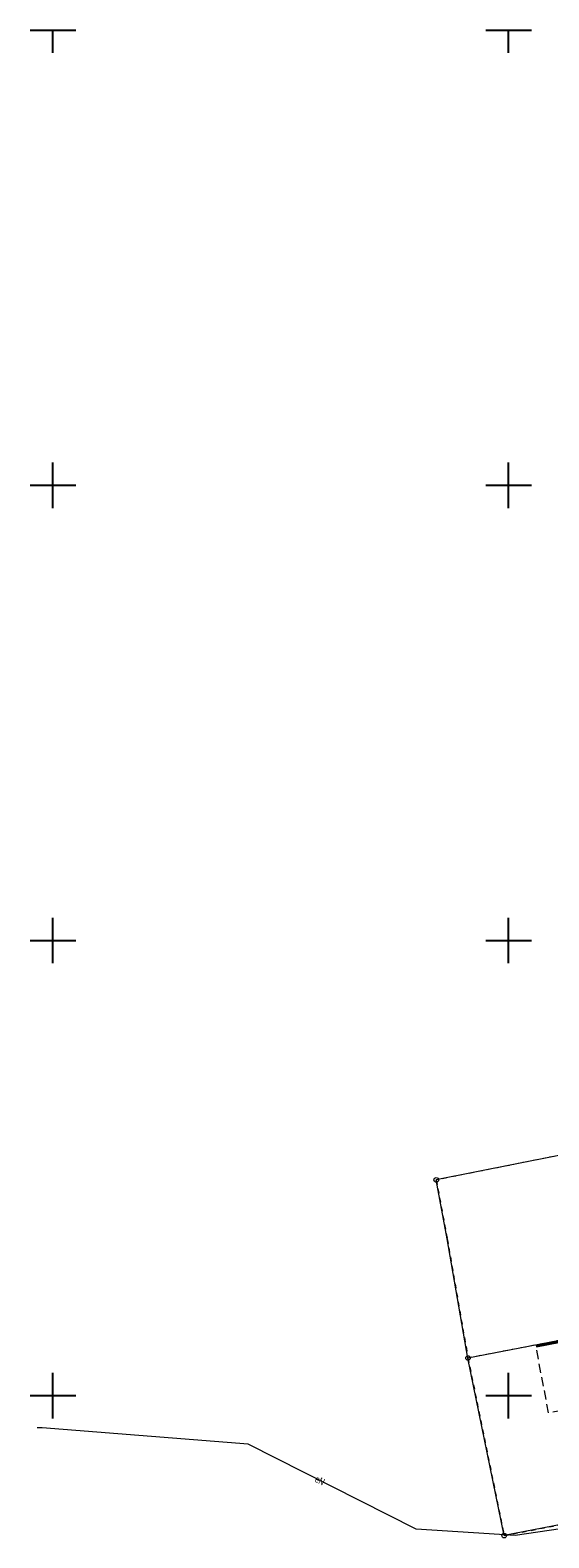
# Model space of a CAD drawing. Header units: metres. Extents: x 6492398 to 6493205, y 6023748 to 6024005.
# Tile 3 of 8: x 6492698 to 6492754, y 6023834 to 6024000. Entities that reach past the tile are written whole.
import ezdxf
from ezdxf.enums import TextEntityAlignment as Align

# ---------------------------------------------------------------- set-up
doc = ezdxf.new("R2010")
doc.units = ezdxf.units.M
for name, pattern in [('1.0_0.5', [1.5, 1, -0.5]), ('219-500', [0]), ('egug-500', [1, 0.5, -0.5])]:
    doc.linetypes.add(name, pattern=pattern)
doc.layers.get('0').update_dxf_attribs({"color": 2, "lineweight": 5})
doc.styles.get("Standard").update_dxf_attribs({"font": 'Working1250', "width": 0.75})
doc.linetypes.add('902-500', pattern='A,3.75,0,[1,ksztalty.shx,S=0.5,R=0,X=0,Y=0],3.75', length=7.5)

# ---------------------------------------------------------------- blocks, each defined once
blk = doc.blocks.new('202')
at = {"color": 0, "linetype": 'Continuous', "lineweight": 0}
blk.add_circle((0, 0), 0.25, dxfattribs=at)
blk = doc.blocks.new('203')
at = {"linetype": 'Continuous', "lineweight": 0}
h = blk.add_hatch(color=0, dxfattribs=at)
edge = h.paths.add_edge_path()
edge.add_arc((0, 0), 0.045, 0, 360)
blk = doc.blocks.new('RAMKA500K')
at = {"color": 0}
for p, q in [((297.5, 250), (302.5, 250)), ((300, 247.5), (300, 250)), ((347.5, 250), (352.5, 250)), ((350, 247.5), (350, 250)), ((300, 197.5), (300, 202.5)), ((350, 197.5), (350, 202.5)), ((297.5, 200), (302.5, 200)), ((347.5, 200), (352.5, 200)), ((300, 147.5), (300, 152.5)), ((350, 147.5), (350, 152.5)), ((297.5, 150), (302.5, 150)), ((347.5, 150), (352.5, 150)), ((300, 97.5), (300, 102.5)), ((350, 97.5), (350, 102.5)), ((297.5, 100), (302.5, 100)), ((347.5, 100), (352.5, 100))]:
    blk.add_line(p, q, dxfattribs=at)

msp = doc.modelspace()

# ---------------------------------------------------------------- linework, layer by layer
at = {"layer": '218-kontur użytku gruntowego', "color": 3, "linetype": 'egug-500', "lineweight": 18, "flags": 128}
for points in [[(6492763.81, 6023878.04), (6492742.06, 6023873.7)], [(6492742.06, 6023873.7), (6492743.27, 6023867.21)], [(6492743.27, 6023867.21), (6492745.54, 6023854.13)], [(6492780.32, 6023860.83), (6492745.54, 6023854.13)], [(6492745.54, 6023854.13), (6492749.51, 6023834.63)], [(6492749.51, 6023834.63), (6492783.97, 6023841.32)]]:
    msp.add_lwpolyline(points, dxfattribs=at)
at = {"layer": '219-działka ewidencyjna', "color": 7, "linetype": '219-500', "lineweight": 18, "flags": 128}
for points in [[(6492763.81, 6023878.04), (6492742.06, 6023873.7)], [(6492743.27, 6023867.21), (6492742.06, 6023873.7)], [(6492745.54, 6023854.13), (6492743.27, 6023867.21)], [(6492780.32, 6023860.83), (6492745.54, 6023854.13)], [(6492749.51, 6023834.63), (6492745.54, 6023854.13)], [(6492783.97, 6023841.32), (6492749.51, 6023834.63)]]:
    msp.add_lwpolyline(points, dxfattribs=at)
at = {"layer": 'chodnik', "color": 7, "linetype": '1.0_0.5', "lineweight": 18, "flags": 128}
msp.add_lwpolyline([(6492754.38, 6023848.1), (6492753.01, 6023855.4), (6492779.77, 6023860.6), (6492781.83, 6023851.57), (6492783.8, 6023841.42), (6492774.47, 6023839.15), (6492773.78, 6023843.16), (6492771.98, 6023852.2), (6492760.65, 6023849.95), (6492760.79, 6023849.23)], close=True, dxfattribs=at)
at = {"layer": 'ogrodzenie trwałe', "color": 7, "linetype": '902-500', "lineweight": 35, "flags": 128}
msp.add_lwpolyline([(6492779.77, 6023860.6), (6492753.01, 6023855.4)], dxfattribs=at)
at = {"layer": 'przewód elektroenergetyczny podziemny', "color": 1, "linetype": 'CONTINUOUS', "lineweight": 18, "flags": 128}
msp.add_lwpolyline([(6492815.26, 6023850.87), (6492804.56, 6023847.02), (6492790.37, 6023841.82), (6492767.86, 6023837.15), (6492750.72, 6023834.63), (6492739.85, 6023835.35), (6492721.41, 6023844.67), (6492698.83, 6023846.46), (6492698.27, 6023846.46)], dxfattribs=at)

# ---------------------------------------------------------------- block references
at = {"layer": '202-punkt graniczny', "color": 7, "linetype": 'CONTINUOUS', "lineweight": 18}
for p in [(6492742.06, 6023873.7), (6492745.54, 6023854.13), (6492749.51, 6023834.63)]:
    msp.add_blockref('202', p, dxfattribs=at)
at = {"layer": '203-punkt graniczny', "color": 7, "linetype": 'CONTINUOUS', "lineweight": 18}
msp.add_blockref('203', (6492743.27, 6023867.21), dxfattribs=at)
at = {"layer": 'Wstawianie ramki sekcyjnej z opisem', "color": 7, "linetype": 'CONTINUOUS', "lineweight": 13}
msp.add_blockref('RAMKA500K', (6492400, 6023750), dxfattribs=at)

# ---------------------------------------------------------------- texts
at = {"layer": 'przewód elektroenergetyczny podziemny-Atr1', "color": 1, "width": 0.667}
msp.add_text('eN', height=0.75, rotation=-26.813, dxfattribs=at).set_placement((6492728.84, 6023840.91), align=Align.MIDDLE_LEFT)

doc.saveas('drawing.dxf')
